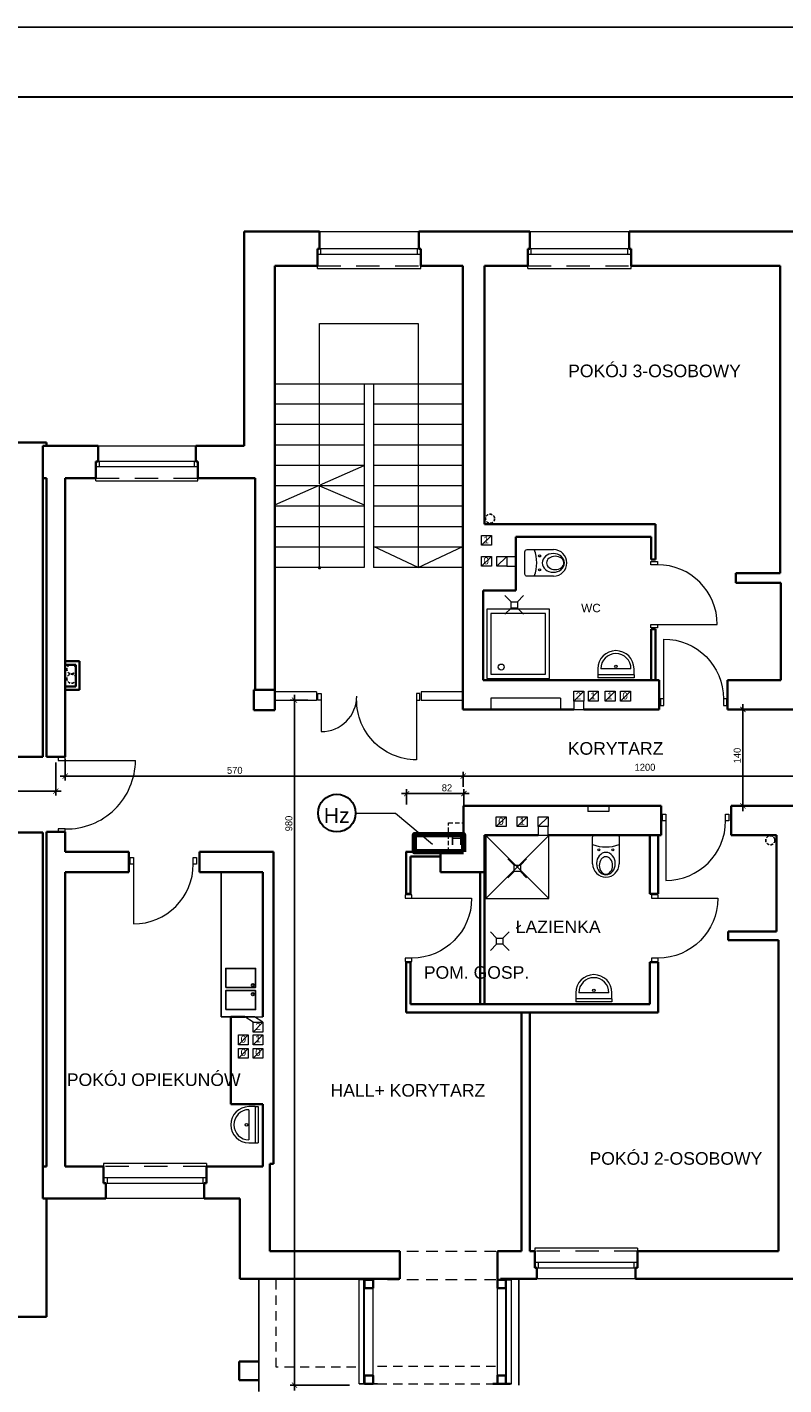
# Model space of a CAD drawing. Extents: x -282929 to -277084, y 175542 to 191450.
# Tile 19 of 30: x -279605 to -278522, y 183182 to 185124. Entities that reach past the tile are written whole.
import ezdxf
from ezdxf.enums import TextEntityAlignment as Align

# ---------------------------------------------------------------- set-up
doc = ezdxf.new("R2010")
doc.units = 0
doc.header["$MEASUREMENT"] = 0
doc.header["$PDMODE"] = 3
doc.header["$PDSIZE"] = 12
for name, pattern in [('DASHED2', [9.525, 6.35, -3.175]), ('DASHEDX2', [1.5, 1, -0.5]), ('DGN Style 2', [55.531736, 33.319042, -22.212694]), ('DOT', [0.25, 0, -0.25])]:
    doc.linetypes.add(name, pattern=pattern)
doc.layers.get('0').update_dxf_attribs({"linetype": 'CONTINUOUS'})
doc.layers.get('DEFPOINTS').update_dxf_attribs({"linetype": 'CONTINUOUS'})
for name, color, linetype, lineweight in [('1 cienka', 7, 'CONTINUOUS', 9), ('dzrwi', 6, 'CONTINUOUS', 0), ('inwentaryzacja', 7, 'CONTINUOUS', 35), ('KONTURY', 92, 'CONTINUOUS', 30), ('OKNA', 3, 'CONTINUOUS', 20), ('proj.wentylacja', 214, 'CONTINUOUS', 25), ('przerywane', 7, 'DGN Style 2', 0), ('technologia', 160, 'CONTINUOUS', 35), ('WYPOSAZENIE', 4, 'CONTINUOUS', 0), ('ściana do wyburzenia', 40, 'DOT', 25), ('ściana proj. - dział', 255, 'CONTINUOUS', 35)]:
    doc.layers.add(name, color=color, linetype=linetype, lineweight=lineweight)
for name, color, linetype in [('CIENKA', 7, 'CONTINUOUS'), ('elektryka', 7, 'CONTINUOUS'), ('opisy', 7, 'CONTINUOUS')]:
    doc.layers.add(name, color=color, linetype=linetype)
doc.styles.add('jagoda-100', font='arial.ttf', dxfattribs={"height": 18})
doc.styles.add('SST', font='romans.shx', dxfattribs={"width": 0.6})
doc.styles.add('Style-CHAR_FAST_FONT', font='CHAR_FAST_FONT.shx')
doc.styles.add('Style-SWISSLT_1250', font='SWISSLT_1250.shx')
doc.dimstyles.new('skala_1_50cm', dxfattribs={"dimscale": 5, "dimtxt": 2, "dimasz": 1.5, "dimexe": 1.25, "dimexo": 0.6245, "dimtad": 1, "dimdsep": 46, "dimtxsty": 'SST', "dimblk": 'ARCHTICK', "dimcen": 1.5, "dimdle": 1.5, "dimclrd": 256, "dimclre": 256, "dimclrt": 256, "dimadec": 0, "dimazin": 0, "dimtfac": 1, "dimtix": 1, "dimtmove": 0, "dimatfit": 3, "dimldrblk": 'ARCHTICK', "dimfxl": 1, "dimarcsym": 0})

# ---------------------------------------------------------------- blocks, each defined once
blk = doc.blocks.new('*U51')
at = {"layer": 'OKNA', "linetype": 'Continuous'}
for p, q in [((-72, 23), (68, 23)), ((71, 1), (-75, 1)), ((-70, -7), (-70, 1)), ((66, -7), (66, 1)), ((71, -7), (-75, -7)), ((-75, -27), (-75, -23)), ((-75, -27), (71, -27)), ((71, -27), (71, -23))]:
    blk.add_line(p, q, dxfattribs=at)
at = {"layer": 'OKNA', "linetype": 'DGN Style 2'}
blk.add_line((-75, -23), (71, -23), dxfattribs=at)
blk = doc.blocks.new('*U52')
at = {"layer": 'OKNA', "linetype": 'Continuous'}
for p, q in [((-72.5, 26), (69.5, 26)), ((72.5, 1), (-75.5, 1)), ((-70.5, -7), (-70.5, 1)), ((67.5, -7), (67.5, 1)), ((72.5, -7), (-75.5, -7)), ((-75.5, -27), (-75.5, -23)), ((-75.5, -27), (72.5, -27)), ((72.5, -27), (72.5, -23))]:
    blk.add_line(p, q, dxfattribs=at)
at = {"layer": 'OKNA', "linetype": 'DGN Style 2'}
blk.add_line((-75.5, -23), (72.5, -23), dxfattribs=at)
blk = doc.blocks.new('*U54')
at = {"layer": 'OKNA', "linetype": 'Continuous'}
for p, q in [((71.5, 1), (-75.5, 1)), ((-72.5, 17), (68.5, 17)), ((-70.5, -7), (-70.5, 1)), ((66.5, -7), (66.5, 1)), ((71.5, -7), (-75.5, -7)), ((-75.5, -27), (-75.5, -23)), ((-75.5, -27), (71.5, -27)), ((71.5, -27), (71.5, -23))]:
    blk.add_line(p, q, dxfattribs=at)
at = {"layer": 'OKNA', "linetype": 'DGN Style 2'}
blk.add_line((-75.5, -23), (71.5, -23), dxfattribs=at)
blk = doc.blocks.new('*U55')
at = {"layer": 'OKNA', "linetype": 'Continuous'}
for p, q in [((-72.5, 23), (68.5, 23)), ((71.5, 1), (-75.5, 1)), ((-70.5, -7), (-70.5, 1)), ((66.5, -7), (66.5, 1)), ((71.5, -7), (-75.5, -7)), ((-75.5, -27), (-75.5, -23)), ((-75.5, -27), (71.5, -27)), ((71.5, -27), (71.5, -23))]:
    blk.add_line(p, q, dxfattribs=at)
at = {"layer": 'OKNA', "linetype": 'DGN Style 2'}
blk.add_line((-75.5, -23), (71.5, -23), dxfattribs=at)
blk = doc.blocks.new('A$C5D6B6965')
at = {"layer": 'WYPOSAZENIE'}
for p, q in [((15, 30), (0, 45)), ((30, 30), (45, 45)), ((15, 15), (0, 0)), ((15, 30), (30, 30)), ((15, 15), (15, 30)), ((30, 15), (15, 15)), ((30, 30), (30, 15)), ((30, 15), (45, 0))]:
    blk.add_line(p, q, dxfattribs=at)
blk = doc.blocks.new('_ARCHTICK')
at = {"color": 0, "linetype": 'ByBlock', "const_width": 0.15}
blk.add_lwpolyline([(-0.5, -0.5), (0.5, 0.5)], dxfattribs=at)
blk = doc.blocks.new('*D102')
at = {"layer": '1 cienka', "linetype": 'Continuous', "lineweight": -2, "transparency": 16777216}
for p, q in [((-278972.3, 184027.6), (-279069.3, 184027.6)), ((-279061.8, 184012), (-279061.8, 184033.9)), ((-278979.8, 184000.7), (-278979.8, 184033.9))]:
    blk.add_line(p, q, dxfattribs=at)
at = {"layer": 'DEFPOINTS', "color": 0, "linetype": 'Continuous', "transparency": 16777216}
for p in [(-279061.8, 184027.6), (-279061.8, 184008.9), (-278979.8, 183997.5)]:
    blk.add_point(p, dxfattribs=at)
at = {"layer": '1 cienka', "linetype": 'Continuous', "lineweight": -2, "transparency": 16777216, "xscale": 7.5, "yscale": 7.5, "zscale": 7.5, "rotation": 180}
blk.add_blockref('_ARCHTICK', (-279061.8, 184027.6), dxfattribs=at)
at = {"layer": '1 cienka', "linetype": 'Continuous', "lineweight": -2, "transparency": 16777216, "xscale": 7.5, "yscale": 7.5, "zscale": 7.5}
blk.add_blockref('_ARCHTICK', (-278979.8, 184027.6), dxfattribs=at)
at = {"layer": '1 cienka', "linetype": 'Continuous', "transparency": 16777216, "insert": (-279004.1, 184035.8), "char_height": 10, "attachment_point": 5, "style": 'Style-CHAR_FAST_FONT'}
blk.add_mtext('82', dxfattribs=at)
blk = doc.blocks.new('*D103')
at = {"layer": '1 cienka', "linetype": 'Continuous', "lineweight": -2, "transparency": 16777216}
for p, q in [((-277771.9, 184052.6), (-278988.2, 184052.6)), ((-278980.7, 184052.5), (-278980.7, 184058.9)), ((-277779.4, 184037.5), (-277779.4, 184058.9))]:
    blk.add_line(p, q, dxfattribs=at)
at = {"layer": 'DEFPOINTS', "color": 0, "linetype": 'Continuous', "transparency": 16777216}
for p in [(-278980.7, 184052.6), (-278980.7, 184049.4), (-277779.4, 184034.4)]:
    blk.add_point(p, dxfattribs=at)
at = {"layer": '1 cienka', "linetype": 'Continuous', "lineweight": -2, "transparency": 16777216, "xscale": 7.5, "yscale": 7.5, "zscale": 7.5, "rotation": 180}
blk.add_blockref('_ARCHTICK', (-278980.7, 184052.6), dxfattribs=at)
at = {"layer": '1 cienka', "linetype": 'Continuous', "lineweight": -2, "transparency": 16777216, "xscale": 7.5, "yscale": 7.5, "zscale": 7.5}
blk.add_blockref('_ARCHTICK', (-277779.4, 184052.6), dxfattribs=at)
at = {"layer": '1 cienka', "linetype": 'Continuous', "transparency": 16777216, "insert": (-278720.7, 184065.2), "char_height": 10, "attachment_point": 5, "style": 'Style-CHAR_FAST_FONT'}
blk.add_mtext('1200', dxfattribs=at)
blk = doc.blocks.new('*D104')
at = {"layer": '1 cienka', "linetype": 'Continuous', "lineweight": -2, "transparency": 16777216}
for p, q in [((-279550.4, 184076.9), (-279550.4, 184046.4)), ((-278973.2, 184052.6), (-279557.9, 184052.6)), ((-278980.7, 184037.5), (-278980.7, 184058.9))]:
    blk.add_line(p, q, dxfattribs=at)
at = {"layer": 'DEFPOINTS', "color": 0, "linetype": 'Continuous', "transparency": 16777216}
for p in [(-279550.4, 184080), (-279550.4, 184052.6), (-278980.7, 184034.4)]:
    blk.add_point(p, dxfattribs=at)
at = {"layer": '1 cienka', "linetype": 'Continuous', "lineweight": -2, "transparency": 16777216, "xscale": 7.5, "yscale": 7.5, "zscale": 7.5, "rotation": 180}
blk.add_blockref('_ARCHTICK', (-279550.4, 184052.6), dxfattribs=at)
at = {"layer": '1 cienka', "linetype": 'Continuous', "lineweight": -2, "transparency": 16777216, "xscale": 7.5, "yscale": 7.5, "zscale": 7.5}
blk.add_blockref('_ARCHTICK', (-278980.7, 184052.6), dxfattribs=at)
at = {"layer": '1 cienka', "linetype": 'Continuous', "transparency": 16777216, "insert": (-279307.8, 184060.8), "char_height": 10, "attachment_point": 5, "style": 'Style-CHAR_FAST_FONT'}
blk.add_mtext('570', dxfattribs=at)
blk = doc.blocks.new('*D105')
at = {"layer": '1 cienka', "linetype": 'Continuous', "lineweight": -2, "transparency": 16777216}
for p, q in [((-279563.9, 184071.9), (-279563.9, 184024.8)), ((-279556.4, 184031), (-281154.4, 184031)), ((-281146.9, 184010), (-281146.9, 184037.3))]:
    blk.add_line(p, q, dxfattribs=at)
at = {"layer": 'DEFPOINTS', "color": 0, "linetype": 'Continuous', "transparency": 16777216}
for p in [(-279563.9, 184075), (-281146.9, 184031), (-281146.9, 184006.9)]:
    blk.add_point(p, dxfattribs=at)
at = {"layer": '1 cienka', "linetype": 'Continuous', "lineweight": -2, "transparency": 16777216, "xscale": 7.5, "yscale": 7.5, "zscale": 7.5, "rotation": 180}
blk.add_blockref('_ARCHTICK', (-281146.9, 184031), dxfattribs=at)
at = {"layer": '1 cienka', "linetype": 'Continuous', "lineweight": -2, "transparency": 16777216, "xscale": 7.5, "yscale": 7.5, "zscale": 7.5}
blk.add_blockref('_ARCHTICK', (-279563.9, 184031), dxfattribs=at)
at = {"layer": '1 cienka', "linetype": 'Continuous', "transparency": 16777216, "insert": (-280698.5, 184041.9), "char_height": 10, "attachment_point": 5, "style": 'Style-CHAR_FAST_FONT'}
blk.add_mtext('1580', dxfattribs=at)
blk = doc.blocks.new('*D108')
at = {"layer": '1 cienka', "linetype": 'Continuous', "lineweight": -2, "transparency": 16777216}
for p, q in [((-279203.4, 184161.3), (-279228.5, 184161.3)), ((-279222.3, 184168.8), (-279222.3, 183173.5)), ((-279143.6, 183181), (-279228.5, 183181))]:
    blk.add_line(p, q, dxfattribs=at)
at = {"layer": 'DEFPOINTS', "color": 0, "linetype": 'Continuous', "transparency": 16777216}
for p in [(-279200.3, 184161.3), (-279222.3, 183181), (-279140.4, 183181)]:
    blk.add_point(p, dxfattribs=at)
at = {"layer": '1 cienka', "linetype": 'Continuous', "lineweight": -2, "transparency": 16777216, "xscale": 7.5, "yscale": 7.5, "zscale": 7.5}
for p, rotation in [((-279222.3, 184161.3), 90), ((-279222.3, 183181), 270)]:
    blk.add_blockref('_ARCHTICK', p, dxfattribs=dict(at, rotation=rotation))
at = {"layer": '1 cienka', "linetype": 'Continuous', "transparency": 16777216, "insert": (-279230.4, 183984.8), "char_height": 10, "attachment_point": 5, "rotation": 90, "style": 'Style-CHAR_FAST_FONT'}
blk.add_mtext('980', dxfattribs=at)
blk = doc.blocks.new('*D109')
at = {"layer": '1 cienka', "linetype": 'Continuous', "lineweight": -2, "transparency": 16777216}
for p, q in [((-278556.8, 184148), (-278586.8, 184148)), ((-278580.5, 184155.5), (-278580.5, 184002.5)), ((-278540, 184010), (-278586.8, 184010))]:
    blk.add_line(p, q, dxfattribs=at)
at = {"layer": 'DEFPOINTS', "color": 0, "linetype": 'Continuous', "transparency": 16777216}
for p in [(-278553.7, 184148), (-278580.5, 184010), (-278536.9, 184010)]:
    blk.add_point(p, dxfattribs=at)
at = {"layer": '1 cienka', "linetype": 'Continuous', "lineweight": -2, "transparency": 16777216, "xscale": 7.5, "yscale": 7.5, "zscale": 7.5}
for p, rotation in [((-278580.5, 184148), 90), ((-278580.5, 184010), 270)]:
    blk.add_blockref('_ARCHTICK', p, dxfattribs=dict(at, rotation=rotation))
at = {"layer": '1 cienka', "linetype": 'Continuous', "transparency": 16777216, "insert": (-278588.6, 184082), "char_height": 10, "attachment_point": 5, "rotation": 90, "style": 'Style-CHAR_FAST_FONT'}
blk.add_mtext('140', dxfattribs=at)

msp = doc.modelspace()

# ---------------------------------------------------------------- hatches: boundary and pattern name
at = {"layer": 'dzrwi'}
h = msp.add_hatch(color=256, dxfattribs=at)
edge = h.paths.add_edge_path()
edge.add_arc((-279186.509, 184350.862), 2.531, 0, 360)

# ---------------------------------------------------------------- linework, layer by layer
at = {"color": 4}
for p, q in [((-279327.434, 183915.031), (-279327.434, 183708.031)), ((-279327.434, 183708.031), (-279279.507, 183708.031))]:
    msp.add_line(p, q, dxfattribs=at)
for p, q in [((-279273.434, 183182.031), (-279273.434, 183333.031)), ((-279273.434, 183172.031), (-279273.434, 183333.031)), ((-278901.434, 183181.031), (-278901.434, 183333.031)), ((-279273.434, 183188.031), (-279273.434, 183215.031)), ((-279273.434, 183215.031), (-279273.434, 183188.031)), ((-279103.434, 183183.031), (-279129.934, 183183.031)), ((-278938.434, 183183.031), (-278911.934, 183183.031))]:
    msp.add_line(p, q)
for points in [[(-279320.774, 183750.16), (-279277.897, 183750.16), (-279277.897, 183777.352), (-279320.774, 183777.352)], [(-279320.774, 183718.497), (-279277.897, 183718.497), (-279277.897, 183745.69), (-279320.774, 183745.69)]]:
    msp.add_lwpolyline(points, close=True, dxfattribs=at)
for centre in [(-279281.998, 183753.512), (-279281.998, 183740.475)]:
    msp.add_circle(centre, 1.863, dxfattribs=at)
at = {"layer": '1 cienka', "linetype": 'Continuous'}
for p, q in [((-279134.799, 183999.734), (-279077.656, 183999.672)), ((-279077.656, 183999.672), (-279024.941, 183955.211))]:
    msp.add_line(p, q, dxfattribs=at)
at = {"layer": '1 cienka', "linetype": 'Continuous', "lineweight": 30}
msp.add_circle((-279161.67, 183999.734), 26.871, dxfattribs=at)
at = {"layer": 'CIENKA', "linetype": 'DASHED2', "lineweight": 20}
msp.add_lwpolyline([(-279001.845, 183985.928), (-278980.434, 183985.928), (-278980.434, 183944.031), (-279001.845, 183944.031)], close=True, dxfattribs=at)
at = {"layer": 'dzrwi'}
for p, q in [((-279250.434, 184614.031), (-278981.434, 184614.031)), ((-279122.434, 184614.031), (-279122.434, 184501.031)), ((-279109.434, 184614.031), (-279109.434, 184351.031)), ((-279122.434, 184584.791), (-279250.434, 184584.791)), ((-278981.434, 184584.791), (-279109.434, 184584.791)), ((-279122.434, 184555.571), (-279250.434, 184555.571)), ((-278981.434, 184555.571), (-279109.434, 184555.571)), ((-279122.434, 184526.351), (-279250.434, 184526.351)), ((-278981.434, 184526.351), (-279109.434, 184526.351)), ((-279250.434, 184441.031), (-279122.434, 184497.131)), ((-279122.434, 184497.131), (-279250.434, 184497.131)), ((-279122.434, 184501.031), (-279122.434, 184351.031)), ((-278981.434, 184497.131), (-279109.434, 184497.131)), ((-279122.434, 184467.911), (-279250.434, 184467.911)), ((-278981.434, 184467.911), (-279109.434, 184467.911)), ((-279122.434, 184438.691), (-279250.434, 184438.691)), ((-278981.434, 184438.691), (-279109.434, 184438.691)), ((-279122.434, 184409.471), (-279250.434, 184409.471)), ((-278981.434, 184409.471), (-279109.434, 184409.471)), ((-278954.434, 184383.031), (-278940.434, 184397.031)), ((-278954.434, 184383.031), (-278940.434, 184397.031)), ((-278905.434, 184395.031), (-278905.434, 184367.031)), ((-279122.434, 184380.251), (-279250.434, 184380.251)), ((-279045.434, 184351.031), (-279109.434, 184381.031)), ((-278981.434, 184380.251), (-279109.434, 184380.251)), ((-278954.434, 184353.031), (-278940.434, 184367.031)), ((-278954.434, 184353.031), (-278940.434, 184367.031)), ((-278932.639, 184353.031), (-278918.639, 184367.031)), ((-278932.639, 184353.031), (-278918.639, 184367.031)), ((-278918.639, 184367.031), (-278905.434, 184367.031)), ((-278905.434, 184353.031), (-278905.434, 184367.031)), ((-278712.223, 184355.059), (-278712.223, 184359.809)), ((-278712.223, 184359.809), (-278702.723, 184359.809)), ((-278702.723, 184355.059), (-278712.223, 184355.059)), ((-278702.723, 184359.809), (-278702.723, 184355.059)), ((-279122.434, 184351.031), (-279250.434, 184351.031)), ((-278981.434, 184351.031), (-279109.434, 184351.031)), ((-278918.639, 184353.031), (-278905.434, 184353.031)), ((-278712.223, 184264.809), (-278712.223, 184269.559)), ((-278712.223, 184269.559), (-278702.723, 184269.559)), ((-278702.723, 184264.809), (-278712.223, 184264.809)), ((-278702.723, 184269.559), (-278702.723, 184264.809)), ((-278702.723, 184269.559), (-278617.223, 184269.559)), ((-278693.79, 184163.242), (-278693.79, 184248.742)), ((-279190.934, 184173.031), (-279250.434, 184173.031)), ((-279190.934, 184161.031), (-279250.434, 184161.031)), ((-279190.934, 184173.031), (-279190.934, 184161.031)), ((-279190.934, 184173.031), (-279190.934, 184161.031)), ((-279184.004, 184161.473), (-279184.004, 184116.212)), ((-279047.865, 184161.473), (-279047.865, 184075.973)), ((-278981.434, 184173.031), (-279040.934, 184173.031)), ((-279040.934, 184173.031), (-279040.934, 184161.031)), ((-279040.934, 184173.031), (-279040.934, 184161.031)), ((-278981.434, 184161.031), (-279040.934, 184161.031)), ((-278941.434, 184164.031), (-278941.434, 184148.031)), ((-278841.434, 184164.031), (-278941.434, 184164.031)), ((-278841.434, 184164.031), (-278841.434, 184148.031)), ((-278822.413, 184160.031), (-278808.413, 184174.031)), ((-278822.413, 184160.031), (-278808.413, 184174.031)), ((-278801.513, 184160.031), (-278787.513, 184174.031)), ((-278801.513, 184160.031), (-278787.513, 184174.031)), ((-278777.513, 184160.031), (-278763.513, 184174.031)), ((-278777.513, 184160.031), (-278763.513, 184174.031)), ((-278755.513, 184160.031), (-278741.513, 184174.031)), ((-278755.513, 184160.031), (-278741.513, 184174.031)), ((-279550.434, 184075.031), (-279449.9, 184075.031)), ((-278802.434, 184010.031), (-278802.434, 184002.031)), ((-278772.434, 184010.031), (-278772.434, 184002.031)), ((-278933.434, 183980.531), (-278919.434, 183994.531)), ((-278933.434, 183980.531), (-278919.434, 183994.531)), ((-278903.434, 183980.531), (-278889.434, 183994.531)), ((-278903.434, 183980.531), (-278889.434, 183994.531)), ((-278873.434, 183980.531), (-278859.434, 183994.531)), ((-278873.434, 183980.531), (-278859.434, 183994.531)), ((-278772.434, 184002.031), (-278802.434, 184002.031)), ((-278695.591, 183998.188), (-278690.841, 183998.188)), ((-278695.591, 183988.688), (-278695.591, 183998.188)), ((-278690.841, 183988.688), (-278695.591, 183988.688)), ((-278690.841, 183998.188), (-278690.841, 183988.688)), ((-278690.841, 183988.688), (-278690.841, 183903.188)), ((-278605.341, 183998.188), (-278600.591, 183998.188)), ((-278605.341, 183988.688), (-278605.341, 183998.188)), ((-278600.591, 183988.688), (-278605.341, 183988.688)), ((-278600.591, 183998.188), (-278600.591, 183988.688)), ((-279457.458, 183936.078), (-279452.708, 183936.078)), ((-279457.458, 183926.578), (-279457.458, 183936.078)), ((-279452.708, 183926.578), (-279457.458, 183926.578)), ((-279452.708, 183936.078), (-279452.708, 183926.578)), ((-279452.708, 183926.578), (-279452.708, 183841.078)), ((-279367.208, 183936.078), (-279362.458, 183936.078)), ((-279367.208, 183926.578), (-279367.208, 183936.078)), ((-279362.458, 183926.578), (-279367.208, 183926.578)), ((-279362.458, 183936.078), (-279362.458, 183926.578)), ((-278908.08, 183925.209), (-278917.08, 183934.209)), ((-278899.08, 183925.209), (-278890.08, 183934.209)), ((-278908.08, 183916.209), (-278917.08, 183907.209)), ((-278908.08, 183925.209), (-278899.08, 183925.209)), ((-278908.08, 183916.209), (-278908.08, 183925.209)), ((-278899.08, 183916.209), (-278908.08, 183916.209)), ((-278899.08, 183925.209), (-278899.08, 183916.209)), ((-278899.08, 183916.209), (-278890.08, 183907.209)), ((-279054.284, 183877.746), (-278968.784, 183877.746)), ((-278701.898, 183877.746), (-278616.398, 183877.746)), ((-279281.434, 183700.318), (-279293.507, 183708.031)), ((-279281.434, 183686.318), (-279267.434, 183700.318)), ((-279267.434, 183700.318), (-279279.507, 183708.031)), ((-279279.507, 183708.031), (-279267.434, 183708.031)), ((-279302.434, 183668.217), (-279288.434, 183682.217)), ((-279281.434, 183668.217), (-279267.434, 183682.217)), ((-279281.434, 183668.217), (-279267.434, 183682.217)), ((-279281.434, 183668.217), (-279267.434, 183682.217)), ((-279281.434, 183668.217), (-279267.434, 183682.217)), ((-279302.434, 183649.031), (-279288.434, 183663.031)), ((-279281.434, 183649.031), (-279267.434, 183663.031)), ((-279129.934, 183183.031), (-279129.934, 183332.031)), ((-279122.934, 183183.031), (-279122.934, 183332.031)), ((-278918.934, 183183.031), (-278918.934, 183332.031)), ((-278911.934, 183183.031), (-278911.934, 183332.031)), ((-279109.934, 183195.031), (-279109.934, 183322.031)), ((-278931.934, 183195.031), (-278931.934, 183322.031))]:
    msp.add_line(p, q, dxfattribs=at)
at = {"layer": 'dzrwi', "color": 4}
for p, q in [((-278788.221, 184206.228), (-278788.221, 184193.247)), ((-278740.701, 184206.228), (-278783.901, 184206.228)), ((-278736.381, 184197.588), (-278736.381, 184206.228)), ((-278788.221, 184197.588), (-278788.221, 184193.247)), ((-278736.381, 184197.588), (-278788.221, 184197.588)), ((-278736.381, 184193.247), (-278788.221, 184193.247)), ((-278736.381, 184197.588), (-278736.381, 184193.247)), ((-278948.252, 183877.522), (-278858.252, 183967.522)), ((-278948.252, 183967.522), (-278858.252, 183877.522)), ((-278819.765, 183742.572), (-278819.765, 183729.59)), ((-278819.765, 183733.932), (-278819.765, 183729.59)), ((-278767.925, 183733.932), (-278819.765, 183733.932)), ((-278772.245, 183742.572), (-278815.445, 183742.572)), ((-278767.925, 183733.932), (-278767.925, 183742.572)), ((-278767.925, 183733.932), (-278767.925, 183729.59)), ((-278767.925, 183729.59), (-278819.765, 183729.59)), ((-279278.813, 183579.6), (-279287.453, 183579.6)), ((-279278.813, 183579.6), (-279274.472, 183579.6)), ((-279278.813, 183579.6), (-279278.813, 183527.76)), ((-279274.472, 183579.6), (-279274.472, 183527.76)), ((-279287.453, 183575.28), (-279287.453, 183532.08)), ((-279287.453, 183527.76), (-279274.472, 183527.76)), ((-279278.813, 183527.76), (-279274.472, 183527.76))]:
    msp.add_line(p, q, dxfattribs=at)
at = {"layer": 'dzrwi', "flags": 128}
for points in [[(-279186.434, 184471.031), (-279186.434, 184700.369), (-279045.434, 184700.369), (-279045.434, 184351.031), (-278981.434, 184381.031)], [(-279186.434, 184351.031), (-279186.434, 184467.911), (-279122.434, 184441.031)], [(-278822.413, 184160.031), (-278822.413, 184148.031), (-278808.413, 184148.031), (-278808.413, 184160.031)], [(-278873.434, 183980.531), (-278873.434, 183968.031), (-278859.434, 183968.031), (-278859.434, 183980.531)]]:
    msp.add_lwpolyline(points, dxfattribs=at)
for points in [[(-278954.434, 184397.031), (-278940.434, 184397.031), (-278940.434, 184383.031), (-278954.434, 184383.031)], [(-278954.434, 184397.031), (-278940.434, 184397.031), (-278940.434, 184383.031), (-278954.434, 184383.031)], [(-278954.434, 184367.031), (-278940.434, 184367.031), (-278940.434, 184353.031), (-278954.434, 184353.031)], [(-278954.434, 184367.031), (-278940.434, 184367.031), (-278940.434, 184353.031), (-278954.434, 184353.031)], [(-278932.639, 184367.031), (-278918.639, 184367.031), (-278918.639, 184353.031), (-278932.639, 184353.031)], [(-278932.639, 184367.031), (-278918.639, 184367.031), (-278918.639, 184353.031), (-278932.639, 184353.031)], [(-279188.754, 184170.973), (-279184.004, 184170.973), (-279184.004, 184161.473), (-279188.754, 184161.473)], [(-279043.115, 184170.973), (-279047.865, 184170.973), (-279047.865, 184161.473), (-279043.115, 184161.473)], [(-278822.413, 184174.031), (-278808.413, 184174.031), (-278808.413, 184160.031), (-278822.413, 184160.031)], [(-278822.413, 184174.031), (-278808.413, 184174.031), (-278808.413, 184160.031), (-278822.413, 184160.031)], [(-278801.513, 184174.031), (-278787.513, 184174.031), (-278787.513, 184160.031), (-278801.513, 184160.031)], [(-278801.513, 184174.031), (-278787.513, 184174.031), (-278787.513, 184160.031), (-278801.513, 184160.031)], [(-278777.513, 184174.031), (-278763.513, 184174.031), (-278763.513, 184160.031), (-278777.513, 184160.031)], [(-278777.513, 184174.031), (-278763.513, 184174.031), (-278763.513, 184160.031), (-278777.513, 184160.031)], [(-278755.513, 184174.031), (-278741.513, 184174.031), (-278741.513, 184160.031), (-278755.513, 184160.031)], [(-278755.513, 184174.031), (-278741.513, 184174.031), (-278741.513, 184160.031), (-278755.513, 184160.031)], [(-278698.54, 184153.742), (-278693.79, 184153.742), (-278693.79, 184163.242), (-278698.54, 184163.242)], [(-278608.29, 184153.742), (-278603.54, 184153.742), (-278603.54, 184163.242), (-278608.29, 184163.242)], [(-279560.434, 184080.031), (-279560.434, 184075.031), (-279550.434, 184075.031), (-279550.434, 184080.031)], [(-278933.434, 183994.531), (-278919.434, 183994.531), (-278919.434, 183980.531), (-278933.434, 183980.531)], [(-278933.434, 183994.531), (-278919.434, 183994.531), (-278919.434, 183980.531), (-278933.434, 183980.531)], [(-278903.434, 183994.531), (-278889.434, 183994.531), (-278889.434, 183980.531), (-278903.434, 183980.531)], [(-278903.434, 183994.531), (-278889.434, 183994.531), (-278889.434, 183980.531), (-278903.434, 183980.531)], [(-278873.434, 183994.531), (-278859.434, 183994.531), (-278859.434, 183980.531), (-278873.434, 183980.531)], [(-278873.434, 183994.531), (-278859.434, 183994.531), (-278859.434, 183980.531), (-278873.434, 183980.531)], [(-279560.434, 183977.031), (-279560.434, 183973.031), (-279550.434, 183973.031), (-279550.434, 183977.031)], [(-279063.784, 183882.496), (-279063.784, 183877.746), (-279054.284, 183877.746), (-279054.284, 183882.496)], [(-278711.398, 183882.496), (-278711.398, 183877.746), (-278701.898, 183877.746), (-278701.898, 183882.496)], [(-279063.784, 183792.246), (-279063.784, 183787.496), (-279054.284, 183787.496), (-279054.284, 183792.246)], [(-278711.398, 183792.246), (-278711.398, 183787.496), (-278701.898, 183787.496), (-278701.898, 183792.246)], [(-279281.434, 183700.318), (-279267.434, 183700.318), (-279267.434, 183686.318), (-279281.434, 183686.318)], [(-279302.434, 183682.217), (-279288.434, 183682.217), (-279288.434, 183668.217), (-279302.434, 183668.217)], [(-279281.434, 183682.217), (-279267.434, 183682.217), (-279267.434, 183668.217), (-279281.434, 183668.217)], [(-279281.434, 183682.217), (-279267.434, 183682.217), (-279267.434, 183668.217), (-279281.434, 183668.217)], [(-279281.434, 183682.217), (-279267.434, 183682.217), (-279267.434, 183668.217), (-279281.434, 183668.217)], [(-279281.434, 183682.217), (-279267.434, 183682.217), (-279267.434, 183668.217), (-279281.434, 183668.217)], [(-279302.434, 183663.031), (-279288.434, 183663.031), (-279288.434, 183649.031), (-279302.434, 183649.031)], [(-279281.434, 183663.031), (-279267.434, 183663.031), (-279267.434, 183649.031), (-279281.434, 183649.031)]]:
    msp.add_lwpolyline(points, close=True, dxfattribs=at)
at = {"layer": 'dzrwi', "color": 4}
for points in [[(-278851.483, 184338.647), (-278889.483, 184338.647, -0.41421356), (-278892.483, 184341.647), (-278892.483, 184373.647, -0.41421356), (-278889.483, 184376.647), (-278851.483, 184376.647)], [(-278795.582, 183927.031), (-278795.582, 183965.031, -0.41421356), (-278792.582, 183968.031), (-278760.582, 183968.031, -0.41421356), (-278757.582, 183965.031), (-278757.582, 183927.031)]]:
    msp.add_lwpolyline(points, format="xyb", dxfattribs=at)
for points in [[(-278947.103, 184192.412), (-278857.103, 184192.412), (-278857.103, 184291.412), (-278947.103, 184291.412)], [(-278941.103, 184198.412), (-278863.103, 184198.412), (-278863.103, 184285.412), (-278941.103, 184285.412)], [(-278948.252, 183877.522), (-278858.252, 183877.522), (-278858.252, 183967.522), (-278948.252, 183967.522)]]:
    msp.add_lwpolyline(points, close=True, dxfattribs=at)
for centre, radius in [((-278871.483, 184367.647), 1.449), ((-278871.483, 184347.647), 1.449), ((-278926.454, 184208.685), 4.24), ((-278762.301, 184209.704), 1.808), ((-278786.582, 183947.031), 1.449), ((-278766.582, 183947.031), 1.449), ((-278793.845, 183746.048), 1.808), ((-279290.929, 183553.68), 1.808)]:
    msp.add_circle(centre, radius, dxfattribs=at)
at = {"layer": 'dzrwi'}
msp.add_circle((-278926.454, 184208.685), 4.24, dxfattribs=at)
at = {"layer": 'dzrwi', "color": 4}
for centre, radius, start, end in [((-278930.477, 184357.647), 54.824, 339.722814, 20.277186), ((-278851.483, 184357.647), 19, 270, 90), ((-278762.301, 184206.228), 25.92, 0, 180), ((-278762.301, 184206.228), 21.6, 0, 180), ((-278776.582, 184006.025), 54.824, 249.722814, 290.277186), ((-278776.582, 183927.031), 19, 180, 0), ((-278793.845, 183742.572), 25.92, 0, 180), ((-278793.845, 183742.572), 21.6, 0, 180), ((-279287.453, 183553.68), 25.92, 90, 270), ((-279287.453, 183553.68), 21.6, 90, 270)]:
    msp.add_arc(centre, radius, start, end, dxfattribs=at)
at = {"layer": 'dzrwi', "extrusion": (0, 0, -1)}
for centre, start, end in [((278693.79, 184163.242), 90, 180), ((279047.865, 184161.473), 270, 3.727284), ((279054.284, 183877.746), 180, 270), ((278701.898, 183877.746), 180, 270)]:
    msp.add_arc(centre, 85.5, start, end, dxfattribs=at)
at = {"layer": 'dzrwi'}
for centre, radius, start, end in [((-279184.004, 184167.031), 50.82, 270, 0), ((-279548.551, 184075.666), 98.653, 268.906062, 359.631286)]:
    msp.add_arc(centre, radius, start, end, dxfattribs=at)
at = {"layer": 'dzrwi', "color": 4, "extrusion": (0, 0, -1)}
for centre, major_axis, ratio in [((-278851.907, 184357.647), (15.94, 0), 0.84303386), ((-278849.17, 184357.647), (12.457, 0), 0.76034817), ((-278776.582, 183927.455), (0, -15.94), 0.84303386), ((-278776.582, 183924.718), (0, -12.457), 0.76034817)]:
    msp.add_ellipse(centre, major_axis=major_axis, ratio=ratio, dxfattribs=at)
at = {"layer": 'dzrwi'}
for centre, major_axis in [((-278702.723, 184269.559), (-60.458, 60.458)), ((-278690.841, 183988.688), (60.458, 60.458)), ((-279452.708, 183926.578), (60.458, 60.458))]:
    msp.add_ellipse(centre, major_axis=major_axis, ratio=1, start_param=3.92699082, end_param=5.49778714, dxfattribs=at)
at = {"layer": 'elektryka', "color": 1, "linetype": 'ByBlock', "lineweight": 80}
msp.add_lwpolyline([(-278980.434, 183944.031), (-279050.434, 183944.031), (-279050.434, 183969.019), (-278980.434, 183969.019)], close=True, dxfattribs=at)
at = {"layer": 'inwentaryzacja'}
for p, q in [((-279294.434, 184832.031), (-279186.434, 184832.031)), ((-279294.434, 184832.031), (-279294.434, 184525.031)), ((-279186.434, 184807.031), (-279186.434, 184832.031)), ((-279044.434, 184832.031), (-278885.434, 184832.031)), ((-279044.434, 184807.031), (-279044.434, 184832.031)), ((-278885.434, 184807.031), (-278885.434, 184832.031)), ((-278743.434, 184832.031), (-278311.434, 184832.031)), ((-278743.434, 184807.031), (-278743.434, 184832.031)), ((-279189.434, 184783.031), (-279189.434, 184807.031)), ((-279189.434, 184807.031), (-279186.434, 184807.031)), ((-279189.434, 184799.031), (-279189.434, 184807.031)), ((-279041.434, 184807.031), (-279044.434, 184807.031)), ((-279041.434, 184783.031), (-279041.434, 184807.031)), ((-279041.434, 184799.031), (-279041.434, 184807.031)), ((-278888.434, 184783.031), (-278888.434, 184807.031)), ((-278888.434, 184807.031), (-278885.434, 184807.031)), ((-278888.434, 184799.031), (-278888.434, 184807.031)), ((-278740.434, 184807.031), (-278743.434, 184807.031)), ((-278740.434, 184783.031), (-278740.434, 184807.031)), ((-278740.434, 184799.031), (-278740.434, 184807.031)), ((-279250.434, 184783.031), (-279250.434, 184306.031)), ((-279250.434, 184783.031), (-279189.434, 184783.031)), ((-279041.434, 184783.031), (-278981.434, 184783.031)), ((-278981.434, 184783.031), (-278981.434, 184148.031)), ((-278888.434, 184783.031), (-278950.434, 184783.031)), ((-278950.434, 184413.031), (-278950.434, 184783.031)), ((-278527.434, 184783.031), (-278740.434, 184783.031)), ((-278527.434, 184783.031), (-278527.434, 184343.031)), ((-279577.434, 184530.031), (-279752.434, 184530.031)), ((-279577.434, 184525.031), (-279577.434, 184530.031)), ((-279582.434, 184080.031), (-279582.434, 184525.031)), ((-279503.434, 184525.031), (-279582.434, 184525.031)), ((-279503.434, 184503.031), (-279503.434, 184525.031)), ((-279363.434, 184525.031), (-279294.434, 184525.031)), ((-279363.434, 184503.031), (-279363.434, 184525.031)), ((-279506.434, 184479.031), (-279506.434, 184503.031)), ((-279506.434, 184503.031), (-279503.434, 184503.031)), ((-279506.434, 184495.031), (-279506.434, 184503.031)), ((-279360.434, 184503.031), (-279363.434, 184503.031)), ((-279360.434, 184479.031), (-279360.434, 184503.031)), ((-279360.434, 184495.031), (-279360.434, 184503.031)), ((-279577.434, 184479.031), (-279582.434, 184479.031)), ((-279577.434, 184479.031), (-279577.434, 184080.031)), ((-279550.434, 184479.031), (-279550.434, 184080.031)), ((-279506.434, 184479.031), (-279550.434, 184479.031)), ((-279360.434, 184479.031), (-279278.434, 184479.031)), ((-279278.434, 184479.031), (-279278.434, 184176.031)), ((-278950.434, 184413.031), (-278738.434, 184413.031)), ((-278754.434, 184395.031), (-278905.434, 184395.031)), ((-278905.434, 184395.031), (-278905.434, 184318.031)), ((-278527.434, 184343.031), (-278590.434, 184343.031)), ((-278590.434, 184343.031), (-278590.434, 184329.031)), ((-278952.434, 184318.031), (-278952.434, 184190.031)), ((-278905.434, 184318.031), (-278952.434, 184318.031)), ((-278590.434, 184329.031), (-278526.434, 184329.031)), ((-278526.434, 184190.031), (-278526.434, 184329.031)), ((-278738.434, 184190.031), (-278952.434, 184190.031)), ((-278700.434, 184190.031), (-278738.434, 184190.031)), ((-278700.434, 184190.031), (-278700.434, 184148.031)), ((-278602.434, 184190.031), (-278602.434, 184148.031)), ((-278602.434, 184190.031), (-278526.434, 184190.031)), ((-279280.434, 184176.031), (-279250.434, 184176.031)), ((-279280.434, 184176.031), (-279280.434, 184147.031)), ((-279250.434, 184176.031), (-279280.434, 184176.031)), ((-279250.434, 184176.031), (-279250.434, 184147.031)), ((-279280.434, 184147.031), (-279250.434, 184147.031)), ((-279250.434, 184147.031), (-279280.434, 184147.031)), ((-278822.413, 184148.031), (-278981.434, 184148.031)), ((-278700.434, 184148.031), (-278808.413, 184148.031)), ((-278435.434, 184148.031), (-278602.434, 184148.031)), ((-280035.434, 184080.031), (-279582.434, 184080.031)), ((-279577.434, 184080.031), (-279550.434, 184080.031)), ((-278697.434, 184010.031), (-278980.434, 184010.031)), ((-278697.434, 184010.031), (-278697.434, 183968.031)), ((-278597.434, 184010.031), (-278597.434, 183968.031)), ((-278597.434, 184010.031), (-278432.434, 184010.031)), ((-279656.434, 183972.031), (-279582.434, 183972.031)), ((-279582.434, 183448.031), (-279582.434, 183972.031)), ((-279577.434, 183973.031), (-279577.434, 183494.031)), ((-279550.434, 183973.031), (-279550.434, 183944.031)), ((-278950.434, 183915.031), (-278950.434, 183968.031)), ((-278873.434, 183968.031), (-278950.434, 183968.031)), ((-278755.434, 183968.031), (-278859.434, 183968.031)), ((-278697.434, 183968.031), (-278755.434, 183968.031)), ((-278597.434, 183968.031), (-278532.434, 183968.031)), ((-278532.434, 183968.031), (-278532.434, 183830.031)), ((-279459.434, 183944.031), (-279459.434, 183915.031)), ((-279358.434, 183944.031), (-279358.434, 183915.031)), ((-279358.434, 183944.031), (-279252.434, 183944.031)), ((-279252.434, 183944.031), (-279252.434, 183784.031)), ((-279062.848, 183944.031), (-278980.434, 183944.031)), ((-279013.434, 183915.031), (-279013.434, 183944.031)), ((-279550.434, 183915.031), (-279550.434, 183494.031)), ((-279358.434, 183915.031), (-279267.434, 183915.031)), ((-279267.434, 183915.031), (-279267.434, 183708.031)), ((-279013.434, 183915.031), (-278998.434, 183915.031)), ((-279013.434, 183915.031), (-278950.434, 183915.031)), ((-278601.434, 183830.031), (-278532.434, 183830.031)), ((-278601.434, 183818.031), (-278601.434, 183830.031)), ((-278601.434, 183818.031), (-278529.434, 183818.031)), ((-278529.434, 183373.031), (-278529.434, 183818.031)), ((-279252.434, 183784.031), (-279252.434, 183498.031)), ((-279313.434, 183708.031), (-279313.434, 183583.031)), ((-279313.434, 183708.031), (-279293.507, 183708.031)), ((-278885.434, 183373.031), (-278885.434, 183674.031)), ((-278897.434, 183373.031), (-278897.434, 183672.031)), ((-279313.434, 183583.031), (-279267.434, 183583.031)), ((-279267.434, 183583.031), (-279267.434, 183494.031)), ((-279577.434, 183494.031), (-279582.434, 183494.031)), ((-279495.434, 183494.031), (-279550.434, 183494.031)), ((-279495.434, 183494.031), (-279495.434, 183470.031)), ((-279348.434, 183494.031), (-279267.434, 183494.031)), ((-279348.434, 183494.031), (-279348.434, 183470.031)), ((-279252.434, 183498.031), (-279257.434, 183498.031)), ((-279257.434, 183373.031), (-279257.434, 183498.031)), ((-279495.434, 183478.031), (-279495.434, 183470.031)), ((-279495.434, 183470.031), (-279492.434, 183470.031)), ((-279492.434, 183470.031), (-279492.434, 183448.031)), ((-279351.434, 183470.031), (-279351.434, 183448.031)), ((-279348.434, 183470.031), (-279351.434, 183470.031)), ((-279348.434, 183478.031), (-279348.434, 183470.031)), ((-279492.434, 183448.031), (-279582.434, 183448.031)), ((-279577.434, 183279.031), (-279577.434, 183448.031)), ((-279351.434, 183448.031), (-279300.434, 183448.031)), ((-279300.434, 183333.031), (-279300.434, 183448.031)), ((-279071.434, 183373.031), (-279257.434, 183373.031)), ((-279071.434, 183373.031), (-279119.434, 183373.031)), ((-279071.434, 183373.031), (-279089.434, 183373.031)), ((-279071.434, 183373.031), (-279071.434, 183349.031)), ((-279071.434, 183373.031), (-279071.434, 183333.031)), ((-279071.434, 183373.031), (-279071.434, 183349.031)), ((-278931.934, 183373.031), (-278897.434, 183373.031)), ((-278924.434, 183373.031), (-278897.434, 183373.031)), ((-278917.434, 183373.031), (-278924.434, 183373.031)), ((-278885.434, 183373.031), (-278878.434, 183373.031)), ((-278878.434, 183373.031), (-278878.434, 183349.031)), ((-278731.434, 183373.031), (-278529.434, 183373.031)), ((-278731.434, 183373.031), (-278731.434, 183349.031)), ((-278878.434, 183357.031), (-278878.434, 183349.031)), ((-278878.434, 183349.031), (-278875.434, 183349.031)), ((-278875.434, 183349.031), (-278875.434, 183333.031)), ((-278734.434, 183349.031), (-278734.434, 183333.031)), ((-278731.434, 183349.031), (-278734.434, 183349.031)), ((-278731.434, 183357.031), (-278731.434, 183349.031)), ((-279071.434, 183333.031), (-279300.434, 183333.031)), ((-278927.434, 183333.031), (-278875.434, 183333.031)), ((-278734.434, 183333.031), (-278300.434, 183333.031)), ((-279743.434, 183279.031), (-279577.434, 183279.031)), ((-279301.434, 183215.031), (-279273.434, 183215.031)), ((-279301.434, 183215.031), (-279301.434, 183188.031)), ((-279301.434, 183188.031), (-279273.434, 183188.031))]:
    msp.add_line(p, q, dxfattribs=at)
at = {"layer": 'inwentaryzacja', "flags": 128}
for points in [[(-279577.434, 183973.031), (-279550.434, 183973.031)], [(-279550.434, 183944.031), (-279459.434, 183944.031)], [(-279550.434, 183915.031), (-279459.434, 183915.031)]]:
    msp.add_lwpolyline(points, dxfattribs=at)
at = {"layer": 'KONTURY'}
msp.add_lwpolyline([(-277198.182, 182254.341), (-277198.182, 185024.341), (-282793.73, 185024.341), (-282793.73, 182254.341)], close=True, dxfattribs=at)
at = {"layer": 'OKNA'}
for p, q in [((-279121.934, 183332.031), (-279129.934, 183332.031)), ((-278918.934, 183332.031), (-278911.934, 183332.031)), ((-279121.934, 183195.031), (-279121.934, 183322.031)), ((-278919.934, 183195.031), (-278919.934, 183322.031))]:
    msp.add_line(p, q, dxfattribs=at)
at = {"layer": 'opisy'}
msp.add_lwpolyline([(-277089.192, 182154.341), (-277089.192, 185124.341), (-282928.707, 185124.341), (-282928.707, 182154.341)], close=True, dxfattribs=at)
at = {"layer": 'proj.wentylacja', "linetype": 'DASHEDX2', "ltscale": 4}
for centre in [(-278942.417, 184420.996), (-279541.599, 184205.483), (-279541.599, 184192.006), (-278541.284, 183960.726)]:
    msp.add_circle(centre, 6.5, dxfattribs=at)
at = {"layer": 'przerywane', "ltscale": 0.5}
for p, q in [((-279089.434, 183373.031), (-278924.434, 183373.031)), ((-279089.434, 183332.058), (-278924.434, 183332.058))]:
    msp.add_line(p, q, dxfattribs=at)
at = {"layer": 'przerywane', "ltscale": 0.4}
for p, q in [((-279248.434, 183207.031), (-279248.434, 183333.031)), ((-279134.434, 183207.031), (-279248.434, 183207.031)), ((-279103.434, 183208.031), (-278931.934, 183208.031)), ((-279103.434, 183183.031), (-278938.434, 183183.031))]:
    msp.add_line(p, q, dxfattribs=at)
at = {"layer": 'ściana do wyburzenia'}
msp.add_line((-278955.281, 183764.315), (-278955.281, 183763.315), dxfattribs=at)
at = {"layer": 'ściana proj. - dział'}
for p, q in [((-278738.434, 184413.031), (-278705.829, 184413.031)), ((-278705.829, 184362.651), (-278705.829, 184413.031)), ((-278754.434, 184395.031), (-278711.829, 184395.031)), ((-278711.829, 184362.651), (-278711.829, 184395.031)), ((-278711.829, 184362.651), (-278705.829, 184362.651)), ((-279250.434, 184306.031), (-279250.434, 184176.031)), ((-278711.829, 184190.031), (-278711.829, 184262.651)), ((-278711.829, 184262.651), (-278705.829, 184262.651)), ((-278705.829, 184190.031), (-278705.829, 184262.651)), ((-279530.168, 184216.885), (-279550.434, 184216.885)), ((-279535.168, 184211.885), (-279550.434, 184211.885)), ((-279535.168, 184211.885), (-279535.168, 184181.031)), ((-279530.168, 184216.885), (-279530.168, 184176.031)), ((-279535.168, 184181.031), (-279550.434, 184181.031)), ((-279530.168, 184176.031), (-279550.434, 184176.031)), ((-278980.434, 184010.031), (-278980.434, 183944.031)), ((-278713.898, 183968.031), (-278713.898, 183884.025)), ((-278701.898, 183968.031), (-278701.898, 183884.025)), ((-279062.434, 183944.031), (-279062.434, 183884.025)), ((-279056.434, 183937.653), (-279056.434, 183884.025)), ((-279013.434, 183937.653), (-279056.434, 183937.653)), ((-278956.434, 183915.031), (-278956.434, 183726.307)), ((-278950.434, 183915.031), (-278950.434, 183726.307)), ((-279062.434, 183884.025), (-279056.434, 183884.025)), ((-278713.898, 183884.025), (-278701.898, 183884.025)), ((-279062.434, 183786.341), (-279062.434, 183714.307)), ((-279062.434, 183786.341), (-279056.434, 183786.341)), ((-279056.434, 183786.341), (-279056.434, 183726.307)), ((-278713.898, 183786.341), (-278713.898, 183726.307)), ((-278713.898, 183786.341), (-278701.898, 183786.341)), ((-278701.898, 183786.341), (-278701.898, 183714.307)), ((-279062.434, 183714.307), (-278701.898, 183714.307)), ((-279056.434, 183726.307), (-278713.898, 183726.307)), ((-278897.434, 183672.031), (-278897.434, 183714.307)), ((-278885.434, 183672.031), (-278885.434, 183714.307)), ((-278931.934, 183333.031), (-278931.934, 183373.031)), ((-278913.434, 183183.031), (-278938.434, 183183.031))]:
    msp.add_line(p, q, dxfattribs=at)
for points in [[(-279121.934, 183320.031), (-279109.934, 183320.031), (-279109.934, 183332.031), (-279121.934, 183332.031)], [(-278919.934, 183320.031), (-278931.934, 183320.031), (-278931.934, 183332.031), (-278919.934, 183332.031)], [(-279121.934, 183183.031), (-279109.934, 183183.031), (-279109.934, 183195.031), (-279121.934, 183195.031)], [(-278919.934, 183183.031), (-278931.934, 183183.031), (-278931.934, 183195.031), (-278919.934, 183195.031)]]:
    msp.add_lwpolyline(points, close=True, dxfattribs=at)

# ---------------------------------------------------------------- block references
at = {"layer": 'dzrwi'}
for name, p in [('*U52', (-279113.931, 184806.029)), ('*U52', (-278812.931, 184806.029)), ('*U51', (-279431.431, 184502.029))]:
    msp.add_blockref(name, p, dxfattribs=at)
at = {"layer": 'dzrwi', "rotation": 180}
for name, p in [('*U55', (-279423.938, 183471.033)), ('*U54', (-278806.938, 183350.033))]:
    msp.add_blockref(name, p, dxfattribs=at)
at = {"layer": 'technologia', "xscale": 0.6000000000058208, "yscale": 0.6000000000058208, "zscale": 0.6000000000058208}
for p in [(-278921.314, 184284.137), (-278941.985, 183802.912)]:
    msp.add_blockref('A$C5D6B6965', p, dxfattribs=at)

# ---------------------------------------------------------------- texts
at = {"layer": 'dzrwi', "style": 'Style-SWISSLT_1250'}
for s, p in [('1', (-278947.972, 184390.633)), ('0', (-278947.972, 184360.633)), ('2', (-278815.993, 184167.331)), ('1', (-278795.093, 184167.331)), ('1', (-278771.093, 184167.331)), ('0', (-278749.093, 184167.331)), ('0', (-278926.701, 183987.935)), ('0', (-278926.701, 183987.935)), ('1', (-278896.701, 183987.935)), ('2', (-279274.519, 183694.3)), ('0', (-279295.519, 183676.199)), ('1', (-279274.632, 183676.487)), ('1', (-279274.632, 183676.487)), ('0', (-279295.519, 183657.014)), ('0', (-279274.632, 183657.301))]:
    msp.add_text(s, height=10, dxfattribs=at).set_placement(p, align=Align.MIDDLE_CENTER)
at = {"layer": 'inwentaryzacja'}
for s, height, style, p in [('POKÓJ 3-OSOBOWY', 18, 'jagoda-100', (-278830.683, 184632.482)), ('WC', 12, 'Style-SWISSLT_1250', (-278811.951, 184293.142)), ('KORYTARZ', 18, 'jagoda-100', (-278831.176, 184092.237)), ('ŁAZIENKA', 18, 'jagoda-100', (-278905.7, 183836.988)), ('POM. GOSP.', 18, 'jagoda-100', (-279037.228, 183771.642)), ('POKÓJ OPIEKUNÓW', 18, 'jagoda-100', (-279548.165, 183618.197)), ('HALL+ KORYTARZ', 18, 'jagoda-100', (-279170.715, 183602.986)), ('POKÓJ 2-OSOBOWY', 18, 'jagoda-100', (-278800.077, 183505.494))]:
    msp.add_text(s, height=height, rotation=359.999694, dxfattribs=dict(at, style=style)).set_placement(p, align=Align.MIDDLE_LEFT)
at = {"layer": 'inwentaryzacja', "color": 7, "linetype": 'Continuous', "lineweight": 0, "attachment_point": 4, "rotation": 359.999694, "line_spacing_factor": 0.85, "style": 'jagoda-100'}
for s, insert, char_height in [('Hz', (-279180.372, 183996.345), 21.6), ('H', (-278999.188, 183963.192), 18)]:
    msp.add_mtext(s, dxfattribs=dict(at, insert=insert, char_height=char_height))

# ---------------------------------------------------------------- dimensions: what is measured, and where the dimension line sits
at = {"layer": '1 cienka', "linetype": 'Continuous'}
for base, p1, p2, text, picture, middle in [((-279222.28, 183181.031), (-279200.302, 184161.289), (-279140.434, 183181.031), '980', '*D108', (-279222.28, 183984.783)), ((-278580.503, 184010.031), (-278553.68, 184148.031), (-278536.91, 184010.031), '140', '*D109', (-278580.503, 184081.985))]:
    dim = msp.add_linear_dim(base=base, p1=p1, p2=p2, angle=90, text=text, dimstyle='skala_1_50cm', override={"dimtxsty": 'Style-CHAR_FAST_FONT', "dimtmove": 1}, dxfattribs=at)
    dim.commit()
    dim.dimension.update_dxf_attribs({"geometry": picture, "text_midpoint": middle, "dimtype": 160})
for base, p1, p2, text, picture, middle in [((-281146.855, 184031.044), (-279563.934, 184075.031), (-281146.855, 184006.851), '1580', '*D105', (-280698.487, 184033.792)), ((-279550.434, 184052.629), (-278980.743, 184034.404), (-279550.434, 184080.031), '570', '*D104', (-279307.8, 184052.629)), ((-278980.743, 184052.629), (-277779.434, 184034.404), (-278980.743, 184049.404), '1200', '*D103', (-278720.695, 184057.068)), ((-279061.839, 184027.649), (-278979.839, 183997.533), (-279061.839, 184008.899), '82', '*D102', (-279004.054, 184027.649))]:
    dim = msp.add_linear_dim(base=base, p1=p1, p2=p2, text=text, dimstyle='skala_1_50cm', override={"dimtxsty": 'Style-CHAR_FAST_FONT', "dimtmove": 1}, dxfattribs=at)
    dim.commit()
    dim.dimension.update_dxf_attribs({"geometry": picture, "text_midpoint": middle, "dimtype": 160})

doc.saveas('drawing.dxf')
